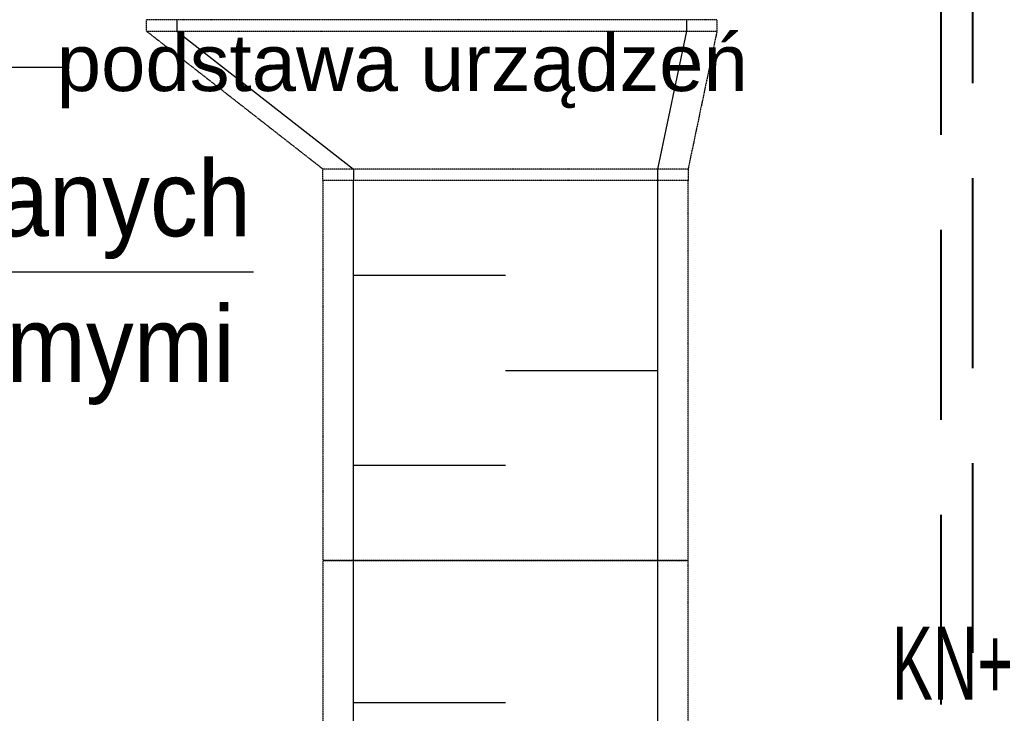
# Model space of a CAD drawing. Header units: millimetres. Extents: x -165365 to -33565, y 7406 to 103342.
# Tile 49 of 256: x -121966 to -119377, y 37477 to 39303. Entities that reach past the tile are written whole.
import ezdxf

# ---------------------------------------------------------------- set-up
doc = ezdxf.new("R2010")
doc.units = ezdxf.units.MM
doc.header["$MEASUREMENT"] = 0
for name, pattern in [('ACAD_ISO03W100', [150, 60, -90]), ('DASHED', [0.75, 0.5, -0.25]), ('DASHED2', [0.375, 0.25, -0.125])]:
    doc.linetypes.add(name, pattern=pattern)
doc.layers.add('2DE_PRO_CblfEZ', color=80, linetype='Continuous', lineweight=15)
for name, color, linetype in [('___INST__AR_podstawy', 3, 'Continuous'), ('ELEK CIENKIE', 80, 'Continuous'), ('ELEK OPIS', 140, 'Continuous'), ('FLUID-W7', 7, 'Continuous'), ('FLUID-W7-INS', 7, 'Continuous'), ('Linia', 252, 'Continuous'), ('Tekst', 252, 'Continuous')]:
    doc.layers.add(name, color=color, linetype=linetype)
doc.styles.add('Arial', font='arial.ttf')
doc.styles.add('Times new roman', font='arial.ttf')

# ---------------------------------------------------------------- blocks, each defined once
blk = doc.blocks.new('A$C67C5DD4D')
at = {"layer": 'Linia'}
blk.add_line((32560.3, 21429.5), (32396, 21429.5), dxfattribs=at)
at = {"layer": 'Tekst', "insert": (33447.6, 21517.8), "char_height": 150, "attachment_point": 2, "style": 'Times new roman'}
blk.add_mtext('\\A1;{\\fArial|b0|i0|c0|p38;podstawa urządzeń}', dxfattribs=at)

msp = doc.modelspace()

# ---------------------------------------------------------------- block references
msp.add_blockref('A$C67C5DD4D', (-154407.14734, 17746.99902))

# ---------------------------------------------------------------- next in the draw order: linework, layer by layer
at = {"layer": '___INST__AR_podstawy', "color": 10, "linetype": 'DASHED2', "lineweight": 40, "ltscale": 2000}
msp.add_lwpolyline([(-133642.9145, 35250), (-119542.9145, 35250), (-119542.9145, 45400), (-133642.9145, 45400)], close=True, dxfattribs=at)
at = {"layer": '___INST__AR_podstawy', "color": 80, "linetype": 'DASHED2', "lineweight": 40, "ltscale": 2000}
msp.add_lwpolyline([(-111160, 43385.96436), (-119460, 43385.96436), (-119460, 32345.96436), (-111160, 32345.96436)], close=True, dxfattribs=at)
at = {"layer": 'ELEK CIENKIE', "color": 232, "linetype": 'ACAD_ISO03W100', "ltscale": 3}
msp.add_circle((-126312.31976, 39885.75), 7540, dxfattribs=at)
at = {"layer": 'ELEK OPIS'}
msp.add_line((-121350.35772, 38637.99037), (-125295.22533, 38637.99037), dxfattribs=at)
at = {"layer": 'FLUID-W7', "linetype": 'ByBlock', "extrusion": (1.22465e-16, 0, -1)}
for p, q in [((-121552.04316, 39302.53595, 5006.5), (-121552.04316, 39272.53595, 5006.5)), ((-120212.04316, 39302.53595, 5006.5), (-120212.04316, 39272.53595, 5006.5)), ((-121552.04316, 39272.53595, 5006.5), (-121088.04316, 38909.53595, 5006.5)), ((-120212.04316, 39272.53595, 5006.5), (-120288.04316, 38909.53595, 5006.5)), ((-121088.04316, 38909.53595, 5006.5), (-121088.04316, 38879.53595, 5006.5)), ((-120288.04316, 38909.53595, 5006.5), (-120288.04316, 38879.53595, 5006.5))]:
    msp.add_line(p, q, dxfattribs=at)
at = {"layer": 'FLUID-W7', "linetype": 'ByBlock', "extrusion": (0, -1.22465e-16, -1)}
for p, q in [((-121088.04316, 37879.53595, 4875), (-121088.04316, 38879.53595, 4875)), ((-120288.04316, 38879.53595, 4875), (-120288.04316, 37879.53595, 4875)), ((-121088.04316, 36379.53595, 4875), (-121088.04316, 37879.53595, 4875)), ((-120288.04316, 37879.53595, 4875), (-120288.04316, 36379.53595, 4875))]:
    msp.add_line(p, q, dxfattribs=at)
at = {"layer": 'FLUID-W7', "linetype": 'Continuous', "extrusion": (0, -1.22465e-16, -1)}
for p, q in [((-120688.04316, 38629.53595, 4875), (-121088.04316, 38629.53595, 4875)), ((-120688.04316, 38379.53595, 4875), (-120288.04316, 38379.53595, 4875)), ((-120688.04316, 38129.53595, 4875), (-121088.04316, 38129.53595, 4875)), ((-120688.04316, 37504.53595, 4875), (-121088.04316, 37504.53595, 4875))]:
    msp.add_line(p, q, dxfattribs=at)
at = {"layer": 'FLUID-W7-INS', "linetype": 'DASHED', "extrusion": (1.22465e-16, 0, -1)}
for p, q in [((-121632.04316, 39272.53595, 5006.5), (-121632.04316, 39302.53595, 5006.5)), ((-120132.04316, 39302.53595, 5006.5), (-121632.04316, 39302.53595, 5006.5)), ((-120132.04316, 39302.53595, 5006.5), (-120132.04316, 39272.53595, 5006.5)), ((-121632.04316, 39272.53595, 5006.5), (-120132.04316, 39272.53595, 5006.5)), ((-121632.04316, 39272.53595, 5006.5), (-121168.04316, 38909.53595, 5006.5)), ((-120132.04316, 39272.53595, 5006.5), (-120208.04316, 38909.53595, 5006.5)), ((-120208.04316, 38909.53595, 5006.5), (-121168.04316, 38909.53595, 5006.5)), ((-121168.04316, 38879.53595, 5006.5), (-121168.04316, 38909.53595, 5006.5)), ((-120208.04316, 38909.53595, 5006.5), (-120208.04316, 38879.53595, 5006.5)), ((-120208.04316, 38879.53595, 5006.5), (-121168.04316, 38879.53595, 5006.5))]:
    msp.add_line(p, q, dxfattribs=at)
at = {"layer": 'FLUID-W7-INS', "linetype": 'DASHED', "extrusion": (0, -1.22465e-16, -1)}
for p, q in [((-121168.04316, 38879.53595, 4875), (-121168.04316, 37879.53595, 4875)), ((-120208.04316, 38879.53595, 4875), (-121168.04316, 38879.53595, 4875)), ((-120208.04316, 37879.53595, 4875), (-120208.04316, 38879.53595, 4875)), ((-121168.04316, 37879.53595, 4875), (-121168.04316, 36379.53595, 4875)), ((-120208.04316, 37879.53595, 4875), (-121168.04316, 37879.53595, 4875)), ((-121168.04316, 37879.53595, 4875), (-120208.04316, 37879.53595, 4875)), ((-120208.04316, 36379.53595, 4875), (-120208.04316, 37879.53595, 4875))]:
    msp.add_line(p, q, dxfattribs=at)

# ---------------------------------------------------------------- next in the draw order: texts
at = {"layer": '2DE_PRO_CblfEZ', "style": 'Arial', "width": 0.6}
msp.add_text('KN+P', height=192.456, dxfattribs=at).set_placement((-119671.69813, 37512.88853))
at = {"layer": 'ELEK OPIS', "style": 'Arial', "width": 0.9}
for s, p in [('Miejsce połaczenia projektowanych ', (-125298.51254, 38732.79213)), (' z istniejącymi zwodami poziomymi', (-125298.51254, 38349.20742))]:
    msp.add_text(s, height=200, dxfattribs=at).set_placement(p)

doc.saveas('drawing.dxf')
